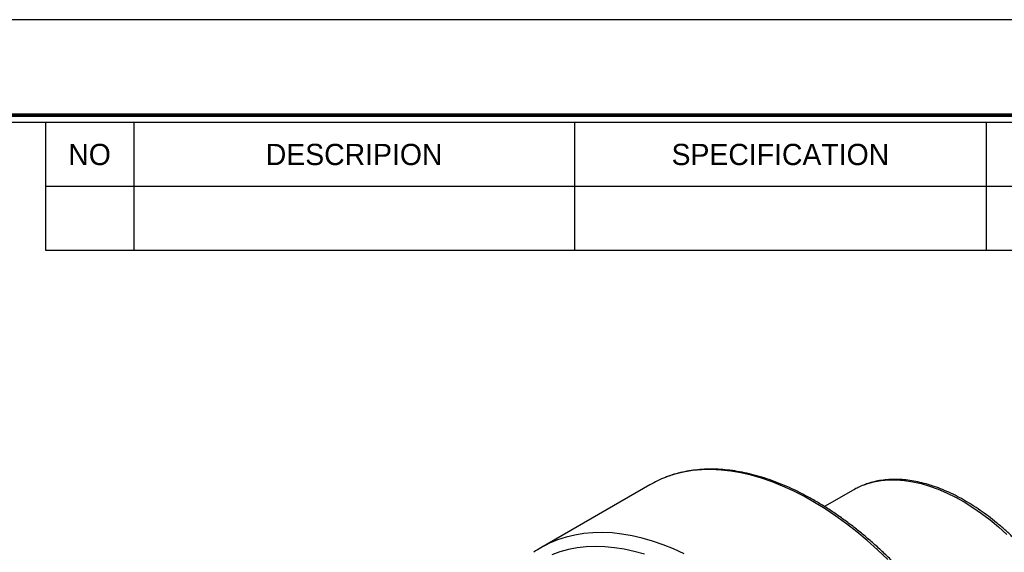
# Model space of a CAD drawing. Header units: millimetres. Extents: x 0 to 411, y 0 to 291.
# Tile 6 of 7: x 260 to 353, y 240 to 291. Entities that reach past the tile are written whole.
import ezdxf
from ezdxf.enums import TextEntityAlignment as Align

# ---------------------------------------------------------------- set-up
doc = ezdxf.new("R2010")
doc.units = ezdxf.units.MM
doc.layers.add('L1', color=7, linetype='CONTINUOUS')
doc.layers.add('OUTLINE', color=7, linetype='CONTINUOUS')

# ---------------------------------------------------------------- blocks, each defined once
blk = doc.blocks.new('표제란')
at = {"layer": 'L1', "color": 0}
blk.add_line((297, 210), (0, 210), dxfattribs=at)
at = {"layer": 'L1'}
for p, q in [((190, 203), (190, 194.336)), ((196, 203), (196, 194.336)), ((226, 203), (226, 194.336)), ((254, 203), (254, 194.336)), ((190, 198.668), (290, 198.668)), ((190, 194.336), (290, 194.336))]:
    blk.add_line(p, q, dxfattribs=at)
at = {"layer": 'L1', "const_width": 0.25}
blk.add_lwpolyline([(290.5, 6.5), (290.5, 203.5), (10, 203.5), (10, 6.5)], close=True, dxfattribs=at)
at = {"layer": 'L1'}
blk.add_lwpolyline([(290, 7), (290, 203), (10.5, 203), (10.5, 7)], close=True, dxfattribs=at)
for s, p in [('NO', (193, 200.834)), ('DESCRIPION', (211, 200.834)), ('SPECIFICATION', (240, 200.834))]:
    blk.add_text(s, height=1.444, dxfattribs=at).set_placement(p, align=Align.MIDDLE_CENTER)
for tag, p in [('필렛', (179.25, 10.9)), ('모따기', (179.25, 8.3))]:
    blk.add_attdef(tag, text='', height=1.15, dxfattribs=at).set_placement(p, align=Align.MIDDLE_LEFT)
at = {"layer": 'OUTLINE', "ltscale": 0.5}
for tag, p, height in [('TITLE', (237.166, 24.406), 2.5), ('도번', (251.181, 15.642), 2.5), ('SCALE', (253.781, 9.553), 1.2), ('DATE', (277.02, 9.511), 1.2)]:
    blk.add_attdef(tag, p, '', height=height, dxfattribs=at)

msp = doc.modelspace()

# ---------------------------------------------------------------- linework, layer by layer
at = {"layer": 'OUTLINE'}
for p, q in [((319.7491, 246.7674), (309.4961, 240.8485)), ((338.8909, 246.271), (336.1915, 244.7127))]:
    msp.add_line(p, q, dxfattribs=at)
at = {"layer": 'OUTLINE', "flags": 128}
for points in [[(342.1355, 239.7335), (341.1803, 240.6432), (340.2117, 241.5088), (339.2318, 242.3286), (338.2427, 243.1007), (337.2466, 243.8235), (336.2456, 244.4954), (335.2419, 245.115), (334.2377, 245.6808), (333.2351, 246.1917), (332.2363, 246.6466), (331.2436, 247.0445), (330.2589, 247.3845), (329.2846, 247.6659), (328.3226, 247.888), (327.3751, 248.0504), (326.4442, 248.1528), (325.5318, 248.1949), (324.6399, 248.1766), (323.7705, 248.098), (322.9254, 247.9592), (322.1065, 247.7606), (321.3156, 247.5025), (321.216, 247.465)], [(339.8643, 246.7351), (340.1828, 246.8488), (340.8412, 247.0322), (341.5261, 247.1565), (342.2353, 247.2211), (342.9667, 247.226), (343.7177, 247.1711), (344.4861, 247.0566), (345.2694, 246.8828), (346.065, 246.6503), (346.8705, 246.3598), (347.6832, 246.0123), (348.5006, 245.6089), (349.32, 245.1509), (350.1388, 244.6397), (350.9545, 244.077), (351.7644, 243.4645), (352.5658, 242.8042), (353.3563, 242.0983)], [(322.982, 240.2728), (321.9833, 240.7277), (320.9905, 241.1255), (320.0059, 241.4655), (319.0315, 241.7469), (318.0696, 241.969), (317.1221, 242.1315), (316.1911, 242.2339), (315.2787, 242.276), (314.3868, 242.2577), (313.5174, 242.179), (312.6723, 242.0403), (311.8534, 241.8416), (311.0625, 241.5835), (310.3012, 241.2666), (310.1879, 241.2131)], [(319.2283, 240.2412), (318.2746, 240.5031), (317.3338, 240.7059), (316.408, 240.8491), (315.4992, 240.9324), (314.6095, 240.9556), (313.7409, 240.9187), (312.8953, 240.8217), (312.0745, 240.6648), (311.2805, 240.4484), (310.5149, 240.173)]]:
    msp.add_lwpolyline(points, dxfattribs=at)
at = {"layer": 'OUTLINE'}
for centre, radius, start, end in [((324.8627, 237.9062), 10.2308, 110.882235, 119.988393), ((342.3293, 240.3121), 6.8797, 110.99533, 119.985874), ((314.5868, 232.0301), 10.1823, 115.595692, 124.4198)]:
    msp.add_arc(centre, radius, start, end, dxfattribs=at)
for points, knots in [([(351.6463, 194.9101), (351.6818, 194.9374), (351.9267, 195.1257), (352.3496, 195.5225), (352.9117, 196.1021), (353.436, 196.7334), (353.9254, 197.4094), (354.3779, 198.1305), (354.7927, 198.8951), (355.1689, 199.7018), (355.5056, 200.5489), (355.8023, 201.4347), (356.0581, 202.3575), (356.2726, 203.3154), (356.4455, 204.3064), (356.5762, 205.3285), (356.6647, 206.3797), (356.7109, 207.4577), (356.7146, 208.5606), (356.6759, 209.686), (356.595, 210.8318), (356.4722, 211.9958), (356.3076, 213.1757), (356.1017, 214.3692), (355.8548, 215.5742), (355.5677, 216.7881), (355.2407, 218.0088), (354.8746, 219.2338), (354.4702, 220.461), (354.0281, 221.6877), (353.5494, 222.9119), (353.0348, 224.131), (352.4855, 225.3428), (351.9025, 226.545), (351.287, 227.7352), (350.64, 228.9112), (349.9629, 230.0706), (349.2569, 231.2113), (348.5235, 232.3312), (347.764, 233.4279), (346.9798, 234.4994), (346.1726, 235.5437), (345.3437, 236.5587), (344.4948, 237.5425), (343.6274, 238.4932), (342.7433, 239.4088), (341.8441, 240.2878), (340.9315, 241.1283), (340.0071, 241.9286), (339.0729, 242.6873), (338.1304, 243.4029), (337.1815, 244.0738), (336.228, 244.6988), (335.2716, 245.2767), (334.3141, 245.8061), (333.3575, 246.286), (332.4034, 246.7154), (331.4538, 247.0934), (330.5106, 247.4191), (329.5755, 247.6918), (328.6506, 247.9108), (327.7376, 248.0757), (326.8385, 248.186), (325.9551, 248.2416), (325.0895, 248.2423), (324.2434, 248.188), (323.4184, 248.0796), (322.6173, 247.9153), (321.8975, 247.7198), (321.4571, 247.5547), (321.2658, 247.4829)], [0, 0, 0, 0, 0.0024983, 0.0172318, 0.0319818, 0.0467543, 0.0615534, 0.076381, 0.0912373, 0.1061206, 0.1210282, 0.1359567, 0.1509024, 0.1658616, 0.1808311, 0.1958076, 0.2107889, 0.2257726, 0.2407573, 0.2557414, 0.2707239, 0.2857045, 0.3006827, 0.3156583, 0.3306312, 0.3456016, 0.3605694, 0.3755348, 0.390498, 0.4054593, 0.4204188, 0.4353768, 0.4503336, 0.4652895, 0.4802447, 0.4951995, 0.5101541, 0.5251089, 0.540064, 0.5550197, 0.5699764, 0.5849342, 0.5998934, 0.6148544, 0.6298174, 0.6447826, 0.6597504, 0.6747208, 0.6896942, 0.7046706, 0.7196501, 0.7346328, 0.7496185, 0.764607, 0.7795979, 0.7945904, 0.8095837, 0.8245759, 0.8395653, 0.8545495, 0.8695257, 0.8844908, 0.8994409, 0.9143723, 0.929281, 0.9441637, 0.9590177, 0.9738419, 0.9886368, 1, 1, 1, 1]), ([(363.7749, 220.8883), (363.7693, 221.051), (363.7532, 221.5221), (363.6939, 222.3173), (363.5836, 223.2776), (363.431, 224.2529), (363.2373, 225.2401), (363.003, 226.2364), (362.7288, 227.239), (362.4157, 228.2451), (362.0644, 229.2518), (361.6762, 230.2562), (361.252, 231.2556), (360.7933, 232.2471), (360.3012, 233.2279), (359.7771, 234.1952), (359.2227, 235.1462), (358.6394, 236.0782), (358.029, 236.9887), (357.3931, 237.8749), (356.7335, 238.7344), (356.0522, 239.5646), (355.3509, 240.3633), (354.6317, 241.1281), (353.8965, 241.8568), (353.1474, 242.5473), (352.3864, 243.1976), (351.6157, 243.8057), (350.8373, 244.37), (350.0534, 244.8885), (349.2663, 245.3599), (348.4779, 245.7826), (347.6906, 246.1551), (346.9067, 246.4764), (346.1283, 246.7452), (345.3579, 246.9605), (344.5977, 247.1217), (343.8503, 247.228), (343.118, 247.2791), (342.4033, 247.2747), (341.7082, 247.2156), (341.0363, 247.0999), (340.4357, 246.949), (340.0714, 246.8121), (339.9135, 246.7527)], [0, 0, 0, 0, 0.0128061, 0.0370854, 0.0613594, 0.0856265, 0.1098861, 0.1341382, 0.1583829, 0.1826209, 0.2068527, 0.2310793, 0.2553014, 0.2795201, 0.3037363, 0.3279509, 0.3521651, 0.3763796, 0.4005954, 0.4248133, 0.4490344, 0.4732597, 0.4974902, 0.5217269, 0.5459706, 0.5702223, 0.5944826, 0.6187521, 0.643031, 0.6673192, 0.6916159, 0.7159196, 0.740228, 0.7645359, 0.7888369, 0.813123, 0.837384, 0.8616077, 0.8857807, 0.9098896, 0.9339224, 0.9578715, 0.9817354, 1, 1, 1, 1])]:
    msp.add_open_spline(points, degree=3, knots=knots, dxfattribs=at)

# ---------------------------------------------------------------- block references
at = {"layer": 'OUTLINE', "xscale": 1.38346610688, "yscale": 1.38346610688, "zscale": 1.38346610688}
msp.add_blockref('표제란', (0, 0), dxfattribs=at)

doc.saveas('drawing.dxf')
